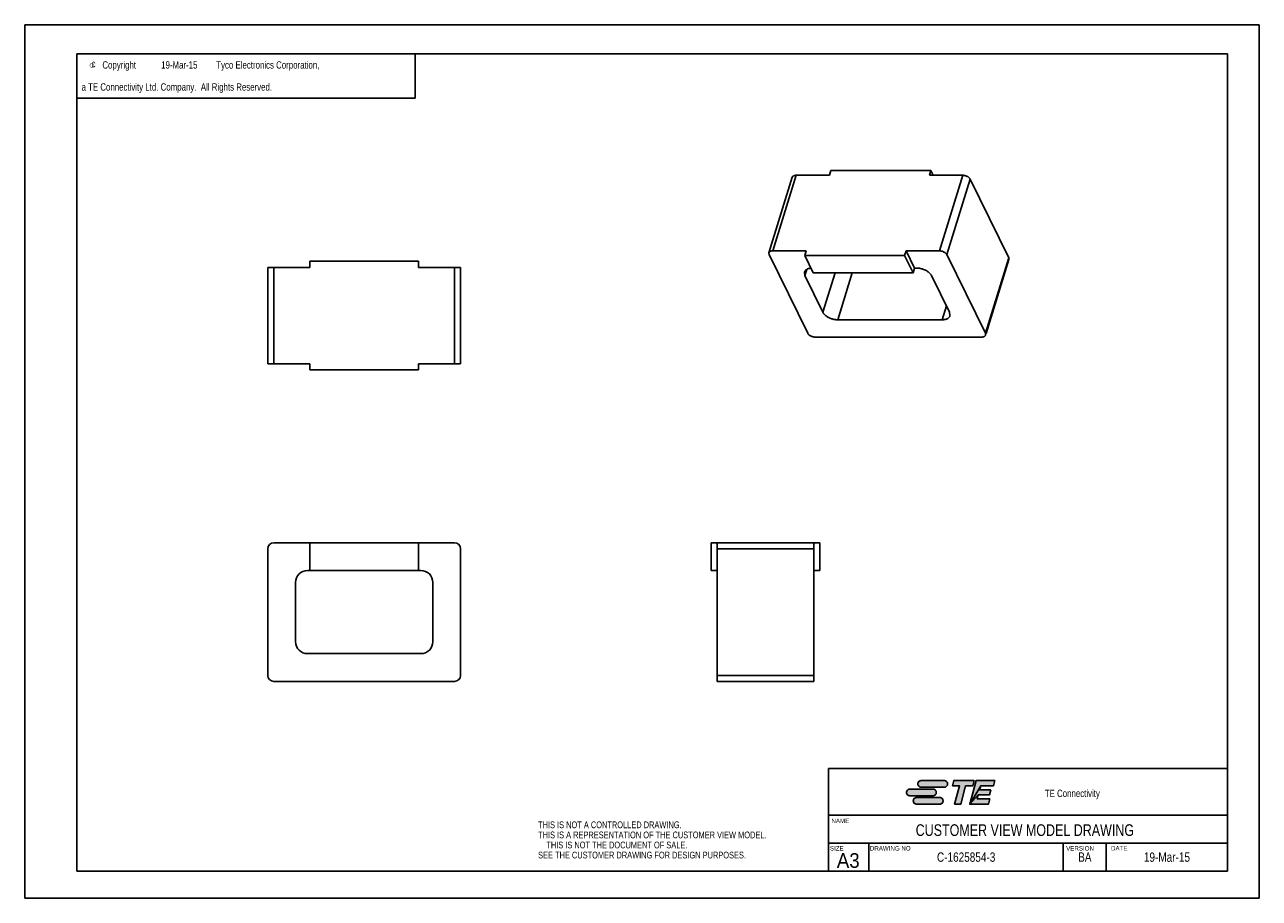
# Model space of a CAD drawing. Extents: x 0 to 420, y 0 to 297.
import ezdxf
from ezdxf.enums import TextEntityAlignment as Align

# ---------------------------------------------------------------- set-up
doc = ezdxf.new("R2010")
doc.units = 0
doc.header["$LTSCALE"] = 23.1
doc.layers.get('0').update_dxf_attribs({"linetype": 'CONTINUOUS'})
doc.layers.add('DRAFT_ENTITY', color=7, linetype='CONTINUOUS')
doc.styles.get("Standard").update_dxf_attribs({"font": 'txt', "width": 0.95})
doc.styles.add('TEXTSTYLE_1', font='gdt', dxfattribs={"width": 0.8})
doc.styles.add('TEXTSTYLE_2', font='txt', dxfattribs={"width": 0.8})

# ---------------------------------------------------------------- blocks, each defined once
blk = doc.blocks.new('TE_CONNECTIVITY_BL0', base_point=(315, 36))
at = {"linetype": 'CONTINUOUS'}
for points in [[(304.83, 40.02), (304.98, 40.02), (312.83, 40.02), (312.98, 40.02), (313.13, 39.99), (313.27, 39.94), (313.4, 39.87), (313.52, 39.79), (313.64, 39.69), (313.73, 39.58), (313.82, 39.45), (313.88, 39.32), (313.93, 39.18), (313.96, 39.03), (313.97, 38.88), (313.96, 38.74), (313.93, 38.59), (313.88, 38.45), (313.82, 38.31), (313.73, 38.19), (313.64, 38.08), (313.52, 37.98), (313.4, 37.9), (313.27, 37.83), (313.13, 37.78), (312.98, 37.75), (304.98, 37.74), (304.83, 37.75), (304.69, 37.78), (304.54, 37.83), (304.41, 37.9), (304.29, 37.98), (304.17, 38.08), (304.08, 38.19), (303.99, 38.31), (303.93, 38.45), (303.88, 38.59), (303.85, 38.74), (303.84, 38.88), (303.85, 39.03), (303.88, 39.18), (303.93, 39.32), (303.99, 39.45), (304.08, 39.58), (304.17, 39.69), (304.29, 39.79), (304.41, 39.87), (304.54, 39.94), (304.69, 39.99)], [(315.59, 38.22), (316.08, 40.02), (322.98, 40.02), (322.5, 38.22), (320.09, 38.22), (318.41, 31.98), (316.33, 31.98), (318.01, 38.22)], [(330.01, 40.02), (329.52, 38.22), (325.21, 38.22), (321.49, 31.98), (323.64, 40.02)], [(328.69, 36.83), (328.26, 35.22), (324.4, 35.22), (321.49, 31.98), (325.21, 38.22), (324.84, 36.83)], [(300.98, 37.13), (301.13, 37.14), (308.98, 37.14), (309.13, 37.13), (309.28, 37.1), (309.42, 37.05), (309.55, 36.99), (309.68, 36.9), (309.79, 36.81), (309.89, 36.69), (309.97, 36.57), (310.04, 36.44), (310.08, 36.3), (310.11, 36.15), (310.12, 36), (310.11, 35.85), (310.08, 35.7), (310.04, 35.56), (309.97, 35.43), (309.89, 35.31), (309.79, 35.19), (309.68, 35.1), (309.55, 35.01), (309.42, 34.95), (309.28, 34.9), (309.13, 34.87), (301.13, 34.86), (300.98, 34.87), (300.84, 34.9), (300.7, 34.95), (300.56, 35.01), (300.44, 35.1), (300.33, 35.19), (300.23, 35.31), (300.15, 35.43), (300.08, 35.56), (300.03, 35.7), (300, 35.85), (299.99, 36), (300, 36.15), (300.03, 36.3), (300.08, 36.44), (300.15, 36.57), (300.23, 36.69), (300.33, 36.81), (300.44, 36.9), (300.56, 36.99), (300.7, 37.05), (300.84, 37.1)], [(303.3, 34.25), (303.44, 34.26), (311.29, 34.26), (311.44, 34.25), (311.59, 34.22), (311.73, 34.17), (311.86, 34.1), (311.99, 34.02), (312.1, 33.92), (312.2, 33.81), (312.28, 33.69), (312.35, 33.55), (312.39, 33.41), (312.42, 33.26), (312.43, 33.12), (312.42, 32.97), (312.39, 32.82), (312.35, 32.68), (312.28, 32.55), (312.2, 32.42), (312.1, 32.31), (311.99, 32.21), (311.86, 32.13), (311.73, 32.06), (311.59, 32.01), (311.44, 31.98), (303.44, 31.98), (303.3, 31.98), (303.15, 32.01), (303.01, 32.06), (302.87, 32.13), (302.75, 32.21), (302.64, 32.31), (302.54, 32.42), (302.46, 32.55), (302.39, 32.68), (302.34, 32.82), (302.31, 32.97), (302.3, 33.12), (302.31, 33.26), (302.34, 33.41), (302.39, 33.55), (302.46, 33.69), (302.54, 33.81), (302.64, 33.92), (302.75, 34.02), (302.87, 34.1), (303.01, 34.17), (303.15, 34.22)], [(328.33, 33.78), (327.85, 31.98), (321.49, 31.98), (324.4, 35.22), (324.02, 33.78)]]:
    blk.add_hatch(color=2, dxfattribs=at).paths.add_polyline_path(points)
at = {"color": 2, "linetype": 'CONTINUOUS'}
for p, q in [((312.83, 40.02), (304.98, 40.02)), ((316.08, 40.02), (315.59, 38.22)), ((315.59, 38.22), (318.01, 38.22)), ((322.98, 40.02), (316.08, 40.02)), ((318.01, 38.22), (316.33, 31.98)), ((318.41, 31.98), (320.09, 38.22)), ((320.09, 38.22), (322.5, 38.22)), ((323.64, 40.02), (321.49, 31.98)), ((322.5, 38.22), (322.98, 40.02)), ((330.01, 40.02), (323.64, 40.02)), ((324.84, 36.83), (325.21, 38.22)), ((325.21, 38.22), (329.52, 38.22)), ((329.52, 38.22), (330.01, 40.02)), ((308.98, 37.14), (301.13, 37.14)), ((301.13, 34.86), (308.98, 34.86)), ((311.29, 34.26), (303.44, 34.26)), ((304.98, 37.74), (312.83, 37.74)), ((324.02, 33.78), (324.4, 35.22)), ((328.33, 33.78), (324.02, 33.78)), ((324.4, 35.22), (328.26, 35.22)), ((328.69, 36.83), (324.84, 36.83)), ((327.85, 31.98), (328.33, 33.78)), ((328.26, 35.22), (328.69, 36.83)), ((303.44, 31.98), (311.29, 31.98)), ((316.33, 31.98), (318.41, 31.98)), ((321.49, 31.98), (327.85, 31.98))]:
    blk.add_line(p, q, dxfattribs=at)
for points in [[(304.83, 40.02), (304.98, 40.02), (312.83, 40.02), (312.98, 40.02), (313.13, 39.99), (313.27, 39.94), (313.4, 39.87), (313.52, 39.79), (313.64, 39.69), (313.73, 39.58), (313.82, 39.45), (313.88, 39.32), (313.93, 39.18), (313.96, 39.03), (313.97, 38.88), (313.96, 38.74), (313.93, 38.59), (313.88, 38.45), (313.82, 38.31), (313.73, 38.19), (313.64, 38.08), (313.52, 37.98), (313.4, 37.9), (313.27, 37.83), (313.13, 37.78), (312.98, 37.75), (304.98, 37.74), (304.83, 37.75), (304.69, 37.78), (304.54, 37.83), (304.41, 37.9), (304.29, 37.98), (304.17, 38.08), (304.08, 38.19), (303.99, 38.31), (303.93, 38.45), (303.88, 38.59), (303.85, 38.74), (303.84, 38.88), (303.85, 39.03), (303.88, 39.18), (303.93, 39.32), (303.99, 39.45), (304.08, 39.58), (304.17, 39.69), (304.29, 39.79), (304.41, 39.87), (304.54, 39.94), (304.69, 39.99), (304.83, 40.02)], [(315.59, 38.22), (316.08, 40.02), (322.98, 40.02), (322.5, 38.22), (320.09, 38.22), (318.41, 31.98), (316.33, 31.98), (318.01, 38.22), (315.59, 38.22)], [(330.01, 40.02), (329.52, 38.22), (325.21, 38.22), (321.49, 31.98), (323.64, 40.02), (330.01, 40.02)], [(328.69, 36.83), (328.26, 35.22), (324.4, 35.22), (321.49, 31.98), (325.21, 38.22), (324.84, 36.83), (328.69, 36.83)], [(300.98, 37.13), (301.13, 37.14), (308.98, 37.14), (309.13, 37.13), (309.28, 37.1), (309.42, 37.05), (309.55, 36.99), (309.68, 36.9), (309.79, 36.81), (309.89, 36.69), (309.97, 36.57), (310.04, 36.44), (310.08, 36.3), (310.11, 36.15), (310.12, 36), (310.11, 35.85), (310.08, 35.7), (310.04, 35.56), (309.97, 35.43), (309.89, 35.31), (309.79, 35.19), (309.68, 35.1), (309.55, 35.01), (309.42, 34.95), (309.28, 34.9), (309.13, 34.87), (301.13, 34.86), (300.98, 34.87), (300.84, 34.9), (300.7, 34.95), (300.56, 35.01), (300.44, 35.1), (300.33, 35.19), (300.23, 35.31), (300.15, 35.43), (300.08, 35.56), (300.03, 35.7), (300, 35.85), (299.99, 36), (300, 36.15), (300.03, 36.3), (300.08, 36.44), (300.15, 36.57), (300.23, 36.69), (300.33, 36.81), (300.44, 36.9), (300.56, 36.99), (300.7, 37.05), (300.84, 37.1), (300.98, 37.13)], [(303.3, 34.25), (303.44, 34.26), (311.29, 34.26), (311.44, 34.25), (311.59, 34.22), (311.73, 34.17), (311.86, 34.1), (311.99, 34.02), (312.1, 33.92), (312.2, 33.81), (312.28, 33.69), (312.35, 33.55), (312.39, 33.41), (312.42, 33.26), (312.43, 33.12), (312.42, 32.97), (312.39, 32.82), (312.35, 32.68), (312.28, 32.55), (312.2, 32.42), (312.1, 32.31), (311.99, 32.21), (311.86, 32.13), (311.73, 32.06), (311.59, 32.01), (311.44, 31.98), (303.44, 31.98), (303.3, 31.98), (303.15, 32.01), (303.01, 32.06), (302.87, 32.13), (302.75, 32.21), (302.64, 32.31), (302.54, 32.42), (302.46, 32.55), (302.39, 32.68), (302.34, 32.82), (302.31, 32.97), (302.3, 33.12), (302.31, 33.26), (302.34, 33.41), (302.39, 33.55), (302.46, 33.69), (302.54, 33.81), (302.64, 33.92), (302.75, 34.02), (302.87, 34.1), (303.01, 34.17), (303.15, 34.22), (303.3, 34.25)], [(328.33, 33.78), (327.85, 31.98), (321.49, 31.98), (324.4, 35.22), (324.02, 33.78), (328.33, 33.78)]]:
    blk.add_lwpolyline(points, dxfattribs=at)
for centre, start, end in [((304.98, 38.88), 90, 270), ((312.83, 38.88), 270, 90), ((301.13, 36), 90, 270), ((303.44, 33.12), 90, 270), ((308.98, 36), 270, 90), ((311.29, 33.12), 270, 90)]:
    blk.add_arc(centre, 1.14, start, end, dxfattribs=at)
for points in [[(309.13, 34.87), (308.98, 34.86), (301.13, 34.86)], [(312.98, 37.75), (312.83, 37.74), (304.98, 37.74)], [(311.44, 31.98), (311.29, 31.98), (303.44, 31.98)]]:
    blk.add_solid(points, dxfattribs=at)

msp = doc.modelspace()

# ---------------------------------------------------------------- linework, layer by layer
at = {"color": 7, "linetype": 'CONTINUOUS'}
for p, q in [((0, 0), (0, 297)), ((0, 297), (420, 297)), ((420, 0), (420, 297)), ((17.78, 9.23), (17.78, 287.08)), ((17.78, 287.08), (409.21, 287.08)), ((409.21, 287.08), (409.21, 9.23)), ((261.12, 245.14), (253.18, 219.45)), ((254.52, 220.12), (262.46, 245.81)), ((273.78, 245.81), (262.46, 245.81)), ((274.28, 247.42), (273.78, 245.81)), ((308.27, 247.42), (274.28, 247.42)), ((307.77, 245.81), (308.27, 247.42)), ((319.1, 245.81), (307.77, 245.81)), ((308.27, 247.42), (309.06, 245.81)), ((311.16, 220.12), (319.1, 245.81)), ((313.67, 218.84), (321.61, 244.54)), ((334.75, 217.78), (321.61, 244.54)), ((253.18, 219.45), (253.25, 218.84)), ((253.25, 218.84), (266.39, 192.08)), ((265.85, 220.12), (254.52, 220.12)), ((265.85, 220.12), (265.35, 218.51)), ((265.35, 218.51), (268.23, 212.65)), ((265.35, 218.51), (299.34, 218.51)), ((299.34, 218.51), (299.83, 220.12)), ((299.34, 218.51), (302.21, 212.65)), ((311.16, 220.12), (299.83, 220.12)), ((299.83, 220.12), (302.71, 214.26)), ((326.81, 192.08), (313.67, 218.84)), ((82.7, 181.71), (82.7, 214.51)), ((97.05, 214.51), (82.7, 214.51)), ((84.75, 181.71), (84.75, 214.51)), ((97.05, 216.56), (97.05, 214.51)), ((133.95, 216.56), (97.05, 216.56)), ((133.95, 214.51), (133.95, 216.56)), ((148.3, 214.51), (133.95, 214.51)), ((146.25, 181.71), (146.25, 214.51)), ((148.3, 214.51), (148.3, 181.71)), ((302.21, 212.65), (302.71, 214.26)), ((302.71, 214.26), (303.46, 214.26)), ((326.81, 192.08), (334.75, 217.78)), ((334.82, 217.17), (327.04, 192.01)), ((334.82, 217.17), (334.75, 217.78)), ((265.44, 211.71), (265.3, 212.92)), ((265.44, 211.71), (266.06, 213.72)), ((271.57, 199.22), (265.44, 211.71)), ((268.23, 212.65), (302.21, 212.65)), ((271.57, 199.22), (275.72, 212.65)), ((276.6, 196.67), (281.53, 212.65)), ((308.49, 211.71), (314.62, 199.22)), ((312.09, 196.67), (313.55, 201.39)), ((314.62, 199.22), (314.76, 198.01)), ((312.09, 196.67), (276.6, 196.67)), ((268.9, 190.81), (325.54, 190.81)), ((326.88, 191.48), (326.81, 192.08)), ((97.05, 181.71), (82.7, 181.71)), ((97.05, 181.71), (97.05, 179.66)), ((148.3, 181.71), (133.95, 181.71)), ((133.95, 179.66), (133.95, 181.71)), ((97.05, 179.66), (133.95, 179.66)), ((82.7, 118.84), (82.7, 75.79)), ((84.75, 120.89), (146.25, 120.89)), ((97.05, 120.89), (97.05, 111.46)), ((133.95, 120.89), (133.95, 111.46)), ((148.3, 75.79), (148.3, 118.84)), ((233.55, 120.89), (233.55, 111.46)), ((233.55, 120.89), (270.45, 120.89)), ((235.6, 73.74), (235.6, 120.89)), ((235.6, 118.84), (268.4, 118.84)), ((268.4, 73.74), (268.4, 120.89)), ((270.45, 120.89), (270.45, 111.46)), ((96.23, 111.46), (134.77, 111.46)), ((233.55, 111.46), (235.6, 111.46)), ((268.4, 111.46), (270.45, 111.46)), ((92.13, 87.27), (92.13, 107.36)), ((138.87, 107.36), (138.87, 87.27)), ((134.77, 83.17), (96.23, 83.17)), ((235.6, 75.79), (268.4, 75.79)), ((84.75, 73.74), (146.25, 73.74)), ((268.4, 73.74), (235.6, 73.74)), ((409.21, 44.16), (273.44, 44.16)), ((273.44, 44.16), (273.44, 9.23)), ((409.21, 18.76), (273.44, 18.76)), ((287.21, 18.76), (287.21, 9.23)), ((353.33, 18.76), (353.33, 9.23)), ((367.96, 9.23), (367.96, 18.76)), ((409.21, 9.23), (17.78, 9.23)), ((30.48, 9.23), (17.78, 9.23)), ((0, 0), (420, 0))]:
    msp.add_line(p, q, dxfattribs=at)
at = {"color": 2, "linetype": 'CONTINUOUS'}
for p, q in [((17.78, 287.08), (132.78, 287.08)), ((17.78, 287.08), (17.78, 272.08)), ((132.78, 287.08), (132.78, 272.08)), ((17.78, 272.08), (132.78, 272.08)), ((287.21, 18.76), (409.21, 18.76)), ((287.21, 18.76), (287.21, 9.23)), ((353.33, 18.76), (353.33, 9.23)), ((367.96, 18.76), (367.96, 9.23)), ((409.21, 18.76), (409.21, 9.23)), ((287.21, 9.23), (409.21, 9.23))]:
    msp.add_line(p, q, dxfattribs=at)
at = {"color": 7, "linetype": 'CONTINUOUS'}
for centre, radius, start, end in [((84.75, 118.84), 2.05, 90, 180), ((146.25, 118.84), 2.05, 0, 90), ((96.23, 107.36), 4.1, 90, 180), ((134.77, 107.36), 4.1, 0, 90), ((96.23, 87.27), 4.1, 180, 270), ((134.77, 87.27), 4.1, 270, 360), ((84.75, 75.79), 2.05, 180, 270), ((146.25, 75.79), 2.05, 270, 360)]:
    msp.add_arc(centre, radius, start, end, dxfattribs=at)
for points, knots in [([(262.46, 245.81), (262.37, 245.81), (262.21, 245.8), (261.98, 245.77), (261.77, 245.71), (261.58, 245.64), (261.42, 245.54), (261.28, 245.43), (261.18, 245.29), (261.14, 245.19), (261.12, 245.14)], [0, 0, 0, 0, 0.154664, 0.301965, 0.44043, 0.568951, 0.687369, 0.797063, 0.900255, 1, 1, 1, 1]), ([(321.61, 244.54), (321.59, 244.58), (321.55, 244.66), (321.46, 244.79), (321.35, 244.91), (321.19, 245.07), (320.95, 245.26), (320.62, 245.45), (320.26, 245.6), (319.87, 245.72), (319.49, 245.79), (319.23, 245.81), (319.1, 245.81)], [0, 0, 0, 0, 0.04841, 0.099956, 0.154517, 0.211888, 0.333923, 0.463813, 0.598785, 0.735778, 0.870963, 1, 1, 1, 1]), ([(254.52, 220.12), (254.43, 220.12), (254.27, 220.11), (254.04, 220.08), (253.83, 220.02), (253.64, 219.94), (253.48, 219.85), (253.34, 219.73), (253.24, 219.6), (253.2, 219.5), (253.18, 219.45)], [0, 0, 0, 0, 0.154664, 0.301965, 0.44043, 0.568951, 0.687369, 0.797063, 0.900255, 1, 1, 1, 1]), ([(313.67, 218.84), (313.65, 218.89), (313.61, 218.97), (313.52, 219.09), (313.41, 219.22), (313.25, 219.38), (313.01, 219.56), (312.68, 219.75), (312.32, 219.91), (311.93, 220.03), (311.55, 220.1), (311.29, 220.12), (311.16, 220.12)], [0, 0, 0, 0, 0.04841, 0.099956, 0.154517, 0.211888, 0.333923, 0.463813, 0.598785, 0.735778, 0.870963, 1, 1, 1, 1]), ([(265.3, 212.92), (265.33, 213.01), (265.4, 213.18), (265.56, 213.41), (265.77, 213.62), (266.13, 213.88), (266.56, 214.06), (267.04, 214.18), (267.3, 214.21), (267.44, 214.23)], [0, 0, 0, 0, 0.103494, 0.209661, 0.321008, 0.439467, 0.702142, 0.847134, 1, 1, 1, 1]), ([(303.46, 214.26), (303.59, 214.26), (303.84, 214.25), (304.22, 214.21), (304.61, 214.15), (305, 214.06), (305.39, 213.96), (305.9, 213.79), (306.38, 213.58), (306.84, 213.33), (307.16, 213.13), (307.45, 212.91), (307.72, 212.69), (307.97, 212.45), (308.18, 212.21), (308.35, 211.96), (308.45, 211.79), (308.49, 211.71)], [0, 0, 0, 0, 0.063499, 0.12906, 0.19616, 0.264257, 0.332801, 0.401261, 0.536191, 0.601964, 0.666103, 0.728276, 0.788179, 0.845531, 0.900075, 0.951605, 1, 1, 1, 1]), ([(276.6, 196.67), (276.47, 196.67), (276.22, 196.68), (275.84, 196.72), (275.45, 196.78), (275.06, 196.86), (274.67, 196.97), (274.16, 197.14), (273.68, 197.35), (273.22, 197.6), (272.9, 197.8), (272.61, 198.01), (272.34, 198.24), (272.1, 198.47), (271.89, 198.72), (271.71, 198.96), (271.61, 199.13), (271.57, 199.22)], [0, 0, 0, 0, 0.063499, 0.12906, 0.19616, 0.264257, 0.332801, 0.401261, 0.536191, 0.601964, 0.666103, 0.728276, 0.788179, 0.845531, 0.900075, 0.951605, 1, 1, 1, 1]), ([(314.76, 198.01), (314.74, 197.96), (314.71, 197.86), (314.61, 197.66), (314.44, 197.44), (314.17, 197.21), (313.85, 197.02), (313.47, 196.86), (313.04, 196.75), (312.58, 196.69), (312.26, 196.67), (312.09, 196.67)], [0, 0, 0, 0, 0.049747, 0.099902, 0.203076, 0.312751, 0.431148, 0.559647, 0.698088, 0.845363, 1, 1, 1, 1]), ([(266.39, 192.08), (266.41, 192.04), (266.45, 191.95), (266.54, 191.83), (266.65, 191.71), (266.81, 191.55), (267.05, 191.36), (267.38, 191.17), (267.74, 191.02), (268.13, 190.9), (268.51, 190.83), (268.77, 190.81), (268.9, 190.81)], [0, 0, 0, 0, 0.04841, 0.099956, 0.154517, 0.211888, 0.333923, 0.463813, 0.598785, 0.735778, 0.870963, 1, 1, 1, 1]), ([(325.54, 190.81), (325.63, 190.81), (325.79, 190.82), (326.02, 190.85), (326.23, 190.9), (326.42, 190.98), (326.58, 191.08), (326.72, 191.19), (326.82, 191.33), (326.86, 191.43), (326.88, 191.48)], [0, 0, 0, 0, 0.154664, 0.301965, 0.44043, 0.568951, 0.687369, 0.797063, 0.900255, 1, 1, 1, 1])]:
    msp.add_open_spline(points, degree=3, knots=knots, dxfattribs=at)
at = {"layer": 'DRAFT_ENTITY', "color": 7, "linetype": 'CONTINUOUS'}
msp.add_line((409.21, 28.28), (273.44, 28.28), dxfattribs=at)

# ---------------------------------------------------------------- block references
at = {"color": 2, "linetype": 'CONTINUOUS'}
msp.add_blockref('TE_CONNECTIVITY_BL0', (315, 36), dxfattribs=at)

# ---------------------------------------------------------------- texts
at = {"color": 2, "linetype": 'CONTINUOUS', "style": 'TEXTSTYLE_1'}
msp.add_text('e', height=2.5, dxfattribs=at).set_placement((21.85, 282.08))
at = {"color": 2, "linetype": 'CONTINUOUS', "style": 'TEXTSTYLE_2', "width": 0.8}
for s, height, p in [('c', 2.5, (22.75, 282.48)), ('Copyright ', 2.5, (26.43, 282.08)), ('19-Mar-15', 2.5, (46.43, 282.08)), (' Tyco Electronics Corporation,', 2.5, (64.43, 282.08)), ('  a TE Connectivity Ltd. Company.  All Rights Reserved.', 2.5, (17.85, 274.58)), ('TE Connectivity', 2.5, (347.03, 34.42)), ('THIS IS NOT A CONTROLLED DRAWING.', 2.286, (174.65, 23.84)), ('THIS IS A REPRESENTATION OF THE CUSTOMER VIEW MODEL.', 2.286, (174.65, 20.41)), ('    THIS IS NOT THE DOCUMENT OF SALE.', 2.286, (174.65, 16.98)), ('SEE THE CUSTOMER DRAWING FOR DESIGN PURPOSES.', 2.286, (174.65, 13.55))]:
    msp.add_text(s, height=height, dxfattribs=at).set_placement(p)
at = {"color": 2, "linetype": 'CONTINUOUS', "width": 0.95}
for s, height, p in [('NAME', 1.52, (274.44, 25.57)), ('SIZE', 1.52, (273.94, 16.23)), ('DRAWING NO', 1.52, (287.51, 16.23)), ('VERSION', 1.52, (354.3, 16.23)), ('DATE', 1.52, (369.56, 16.27)), ('A3', 5, (276.28, 10.35))]:
    msp.add_text(s, height=height, dxfattribs=at).set_placement(p)
at = {"color": 2, "linetype": 'CONTINUOUS', "style": 'TEXTSTYLE_2', "width": 0.8}
for s, height, p in [('CUSTOMER VIEW MODEL DRAWING', 3.968, (340.25, 21.19)), ('C-1625854-3', 3.18, (320.27, 12.41)), ('BA', 3.18, (360.65, 12.41)), ('19-Mar-15', 3.18, (388.58, 12.41))]:
    msp.add_text(s, height=height, dxfattribs=at).set_placement(p, align=Align.CENTER)

doc.saveas('drawing.dxf')
